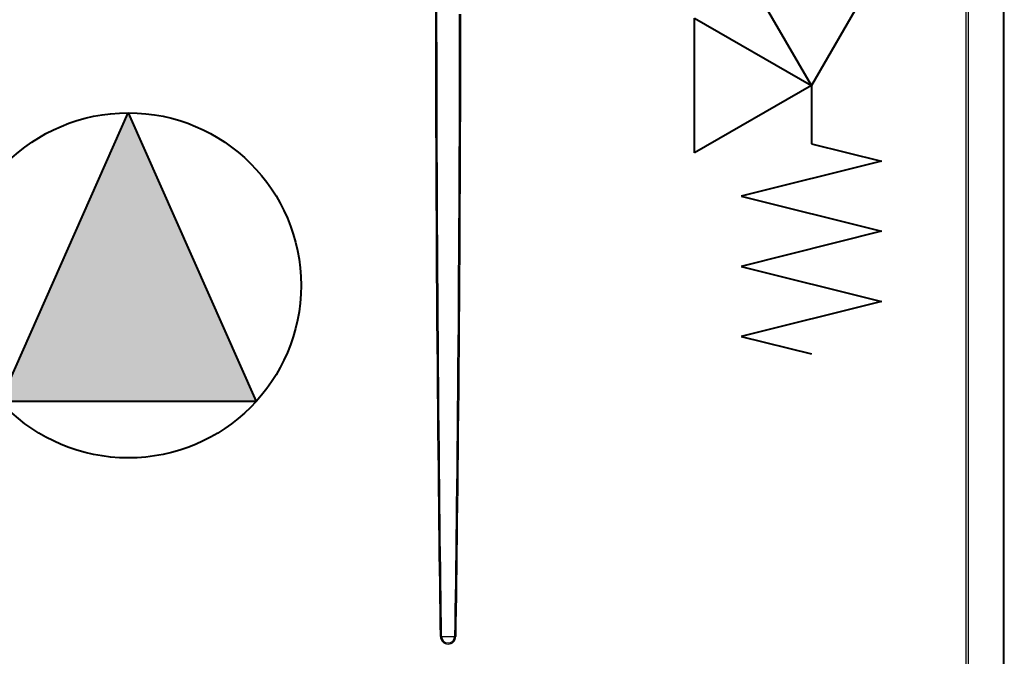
# Model space of a CAD drawing. Header units: centimetres. Extents: x 22052 to 56535, y 76485 to 78519.
# Tile 167 of 235: x 54146 to 54225, y 77773 to 77825. Entities that reach past the tile are written whole.
import ezdxf
from ezdxf.lldxf.tags import DXFTag

# ---------------------------------------------------------------- set-up
doc = ezdxf.new("R2010")
doc.units = ezdxf.units.CM
doc.layers.add('$_urządzenia', color=250, linetype='Continuous')
doc.layers.add('Gruba', color=7, linetype='Continuous', lineweight=40)
doc.layers.add('IS_Zimna_woda', color=5, linetype='SOLID', lineweight=40)
tags = doc.linetypes.add('SOLID', pattern=[10, 10, 0]).pattern_tags.tags
tags[6:7] = [DXFTag(74, 4), DXFTag(75, 0), DXFTag(340, '0'), DXFTag(46, 0.0), DXFTag(50, 0.0), DXFTag(44, 0.0), DXFTag(45, 0.0)]
tags[4:5] = [DXFTag(74, 4), DXFTag(75, 0), DXFTag(340, '0'), DXFTag(46, 0.0), DXFTag(50, 0.0), DXFTag(44, 0.0), DXFTag(45, 0.0)]

# ---------------------------------------------------------------- blocks, each defined once
blk = doc.blocks.new('A$C92957c0b')
at = {"layer": '$_urządzenia'}
for p, q in [((279.34, -1127), (279.34, -29)), ((280.56, -30.4), (280.56, -1125.6)), ((299.63, -1125.6), (299.63, -30.4)), ((300, -1125.6), (300, -30.4)), ((-3.51, -854), (-4.15, -854.02)), ((-3.51, -854), (3.51, -854)), ((3.51, -854), (4.15, -854.02))]:
    blk.add_line(p, q, dxfattribs=at)
for points in [[(-4.15, -854.02), (-4.25, -847.27), (-4.34, -840.26), (-4.44, -832.98), (-4.54, -825.46), (-4.64, -817.67), (-4.74, -809.58), (-4.84, -801.18), (-4.95, -792.47), (-5.05, -783.38), (-5.16, -773.91), (-5.27, -764.06), (-5.37, -753.76), (-5.48, -742.97), (-5.59, -731.74), (-5.7, -720.1), (-5.8, -708.02), (-5.91, -695.53), (-6.01, -682.85), (-6.1, -669.96), (-6.19, -656.87), (-6.27, -643.77), (-6.35, -630.7), (-6.42, -617.61), (-6.48, -604.57), (-6.53, -591.61), (-6.58, -578.68), (-6.62, -565.73), (-6.65, -552.78), (-6.68, -539.81), (-6.7, -526.63), (-6.71, -513.28)], [(-3.51, -854), (-3.61, -847.25), (-3.7, -840.24), (-3.8, -832.96), (-3.9, -825.44), (-4, -817.66), (-4.1, -809.56), (-4.2, -801.16), (-4.31, -792.45), (-4.41, -783.36), (-4.52, -773.89), (-4.62, -764.04), (-4.73, -753.74), (-4.84, -742.95), (-4.94, -731.72), (-5.05, -720.08), (-5.15, -708), (-5.25, -695.52), (-5.35, -682.83), (-5.44, -669.95), (-5.52, -656.86), (-5.6, -643.76), (-5.67, -630.68), (-5.74, -617.6), (-5.8, -604.55), (-5.85, -591.59), (-5.89, -578.67), (-5.93, -565.72), (-5.96, -552.77), (-5.99, -539.8), (-6.01, -526.62), (-6.02, -513.27)], [(6.02, -518.1), (6, -530.98), (5.98, -543.92), (5.95, -556.91), (5.92, -569.89), (5.88, -582.87), (5.83, -595.85), (5.78, -608.78), (5.72, -621.66), (5.65, -634.48), (5.58, -647.23), (5.5, -659.92), (5.42, -672.53), (5.33, -684.96), (5.24, -697.23), (5.14, -709.31), (5.04, -721.03), (4.94, -732.33), (4.83, -743.26), (4.73, -753.78), (4.62, -763.87), (4.52, -773.56), (4.42, -782.9), (4.31, -791.87), (4.21, -800.49), (4.11, -808.83), (4.01, -816.89), (3.91, -824.67), (3.81, -832.26), (3.71, -839.7), (3.61, -846.94), (3.51, -854)], [(6.71, -518.1), (6.69, -530.99), (6.67, -543.94), (6.64, -556.92), (6.61, -569.9), (6.56, -582.88), (6.51, -595.86), (6.46, -608.79), (6.4, -621.67), (6.33, -634.49), (6.25, -647.24), (6.17, -659.93), (6.08, -672.55), (5.99, -684.98), (5.89, -697.25), (5.79, -709.33), (5.69, -721.05), (5.59, -732.34), (5.48, -743.27), (5.37, -753.8), (5.27, -763.89), (5.16, -773.58), (5.06, -782.91), (4.95, -791.89), (4.85, -800.5), (4.75, -808.85), (4.65, -816.91), (4.55, -824.69), (4.45, -832.28), (4.35, -839.71), (4.25, -846.96), (4.15, -854.02)]]:
    blk.add_lwpolyline(points, dxfattribs=at)
for radius, start, end in [(4.15, 180.2442, 359.7558), (3.51, 180, 0)]:
    blk.add_arc((0, -854), radius, start, end, dxfattribs=at)
blk = doc.blocks.new('Valvola di sicurezza')
at = {"layer": 'IS_Zimna_woda', "color": 18, "true_color": 0x000000}
for p, q in [((-0.5906, 4.675), (0, 4.8227)), ((0.5906, 4.3797), (-0.5906, 4.675)), ((-0.5906, 4.0844), (0.5906, 4.3797)), ((0.5906, 3.7891), (-0.5906, 4.0844)), ((-0.5906, 3.4938), (0.5906, 3.7891)), ((0.5906, 3.1985), (-0.5906, 3.4938)), ((0, 3.0508), (0.5906, 3.1985)), ((0, 2.5594), (-0.9844, 3.1277)), ((-0.9844, 3.1277), (-0.9844, 1.991)), ((0, 2.5594), (0, 3.0508)), ((-0.9844, 1.991), (0, 2.5594)), ((0, 2.5594), (-0.5683, 1.575)), ((0.5683, 1.575), (0, 2.5594)), ((-0.5683, 1.575), (0.5683, 1.575)), ((0, 1.575), (0, 0))]:
    blk.add_line(p, q, dxfattribs=at)
blk = doc.blocks.new('Pompa')
at = {"layer": 'Gruba'}
h = blk.add_hatch(color=256, dxfattribs=at)
h.dxf.hatch_style = 1
h.paths.add_polyline_path([(9.403, 10.336), (-13.973, 0), (9.403, -10.336)])
for p, q in [((-13.973, 0), (9.403, 10.336)), ((9.403, 10.336), (9.403, -10.336)), ((9.403, -10.336), (-13.973, 0))]:
    blk.add_line(p, q, dxfattribs=at)
blk.add_circle((0, 0), 13.973, dxfattribs=at)

msp = doc.modelspace()

# ---------------------------------------------------------------- block references
at = {"layer": '$_urządzenia', "xscale": 0.15, "yscale": 0.15, "zscale": 0.15}
msp.add_blockref('A$C92957c0b', (54180.275, 77902.732), dxfattribs=at)
at = {"color": 1, "lineweight": 5, "xscale": -9.600000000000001, "yscale": 9.600000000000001, "zscale": 9.600000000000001, "rotation": 180}
msp.add_blockref('Valvola di sicurezza', (54209.665, 77843.804), dxfattribs=at)
at = {"layer": 'Gruba', "lineweight": 15, "rotation": 270}
msp.add_blockref('Pompa', (54154.401, 77803.051), dxfattribs=at)

doc.saveas('drawing.dxf')
